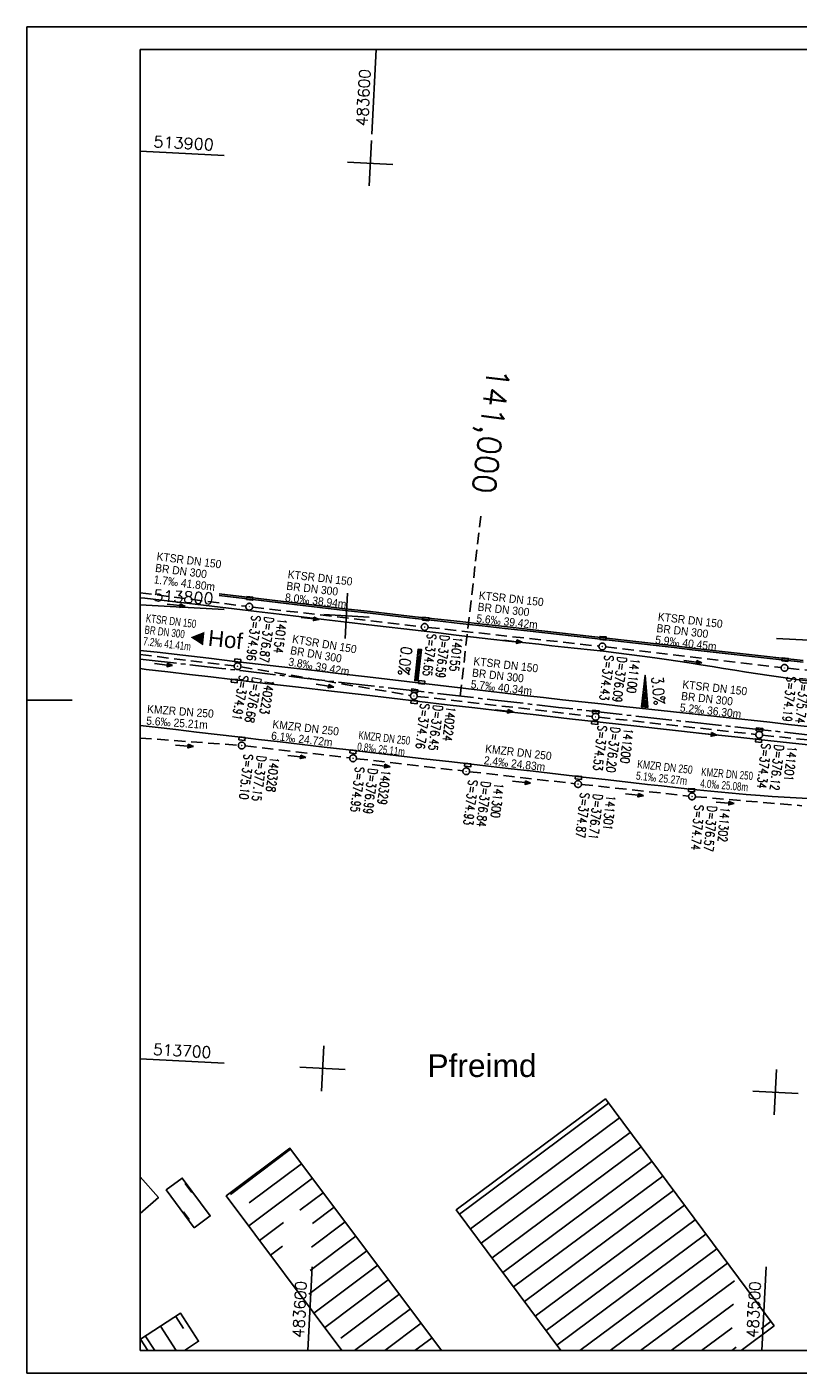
# Model space of a CAD drawing. Extents: x 4513629 to 4514764, y 5483662 to 5483959.
# Tile 1 of 6: x 4513629 to 4513800, y 5483662 to 5483959. Entities that reach past the tile are written whole.
import ezdxf
from ezdxf.enums import TextEntityAlignment as Align

# ---------------------------------------------------------------- set-up
doc = ezdxf.new("R2010")
doc.units = 0
doc.header["$LTSCALE"] = 10
doc.header["$MEASUREMENT"] = 0
for name, pattern in [('ACHSE', [5.5, 4, -0.5, 0.5, -0.5]), ('LT00', [0]), ('LT17', [0.15, 0.1, -0.05]), ('STRICHLINIE2', [0.375, 0.25, -0.125])]:
    doc.linetypes.add(name, pattern=pattern)
doc.layers.get('0').update_dxf_attribs({"linetype": 'LT00'})
for name, color, linetype in [('-BESCH', 7, 'STRICHLINIE2'), ('-BKAN013', 140, 'LT00'), ('-BKAN014', 140, 'LT00'), ('-BSCH013', 5, 'LT00'), ('-BSCH014', 5, 'LT00'), ('-Halt-Pfeil', 4, 'LT00'), ('-ORTSBEZEICHNUNG', 152, 'Continuous'), ('-RICHTUNG-NAME', 250, 'Continuous'), ('A-TEXT-KILOMETER', 30, 'LT17'), ('AX-020', 250, 'ACHSE'), ('DFK_BEB_SCHR', 254, 'LT00'), ('DFK_BEBAUUNG', 250, 'LT00'), ('QUER_OST', 11, 'LT00'), ('RAHMEN', 250, 'Continuous'), ('V_AFBR_BAB', 250, 'LT00'), ('V_KA_PRUF', 182, 'LT00'), ('V_RASTER', 250, 'LT00'), ('V_RINNE', 183, 'LT00'), ('V_SINKK', 182, 'LT00')]:
    doc.layers.add(name, color=color, linetype=linetype)
doc.styles.add('Arial', font='arial.ttf')
doc.styles.add('Haltungsbeschriftung', font='arial.ttf', dxfattribs={"width": 0.75})
doc.styles.add('Kilometrierung', font='romans.shx')
doc.styles.add('ROMANS', font='romans.shx')
doc.styles.add('schachtbeschriftung', font='romans.shx', dxfattribs={"width": 0.75, "height": 0.2})
doc.styles.get("Standard").update_dxf_attribs({"font": 'romans.shx', "width": 0.8})

# ---------------------------------------------------------------- blocks, each defined once
blk = doc.blocks.new('SYMB0003')
at = {"color": 0, "linetype": 'ByBlock'}
for p, q in [((-0.015712, 0), (0.010166, 0.012015)), ((0, -0.021257), (-0.015712, 0)), ((0.010166, 0.012015), (0, -0.021257))]:
    blk.add_line(p, q, dxfattribs=at)
for points in [[(-0.031395, 0.499013), (-0.093691, 0.491144), (-0.154509, 0.475528), (-0.21289, 0.452414), (-0.267913, 0.422164), (-0.318712, 0.385257), (-0.364484, 0.342274), (-0.404509, 0.293893), (-0.438154, 0.240877), (-0.464888, 0.184062), (-0.484292, 0.124345), (-0.496058, 0.062667), (-0.5, 0)], [(-0.5, 0), (-0.496058, -0.062667), (-0.484292, -0.124345), (-0.464888, -0.184062), (-0.438154, -0.240877), (-0.404509, -0.293893), (-0.364485, -0.342274), (-0.318712, -0.385257), (-0.267914, -0.422164), (-0.21289, -0.452414), (-0.154509, -0.475529), (-0.093691, -0.491144), (-0.031395, -0.499014), (0.031395, -0.499014)], [(0.5, 0), (0.496057, 0.062667), (0.484292, 0.124345), (0.464888, 0.184062), (0.438153, 0.240877), (0.404509, 0.293893), (0.364484, 0.342274), (0.318712, 0.385257), (0.267913, 0.422164), (0.21289, 0.452414), (0.154509, 0.475528), (0.093691, 0.491144), (0.031395, 0.499013), (-0.031395, 0.499013)], [(0.031395, -0.499014), (0.093691, -0.491144), (0.154509, -0.475529), (0.21289, -0.452414), (0.267914, -0.422164), (0.318712, -0.385257), (0.364485, -0.342274), (0.404509, -0.293893), (0.438154, -0.240877), (0.464889, -0.184062), (0.484292, -0.124345), (0.496058, -0.062667), (0.5, 0)]]:
    blk.add_lwpolyline(points, dxfattribs=at)
blk = doc.blocks.new('SYMB0070')
at = {"color": 0, "linetype": 'ByBlock'}
for p, q in [((-0.5, 0), (0.2, 0)), ((0.5, 0), (0.2, 0.1)), ((0.2, 0.1), (0.2, 0)), ((0.468, 0), (0.21, 0.086)), ((0.21, 0.086), (0.21, -0.086)), ((0.21, -0.086), (0.468, 0)), ((0.22, -0.072), (0.437, 0)), ((0.23, -0.058), (0.405, 0)), ((0.24, -0.045), (0.374, 0)), ((0.342, 0), (0.25, 0.031)), ((0.25, 0.031), (0.25, -0.031)), ((0.25, -0.031), (0.342, 0)), ((0.26, -0.017), (0.31, 0)), ((0.27, -0.003), (0.279, 0))]:
    blk.add_line(p, q, dxfattribs=at)
for points in [[(0.2, 0), (0.2, -0.1), (0.5, 0)], [(0.437, 0), (0.22, 0.072), (0.22, -0.072)], [(0.405, 0), (0.23, 0.058), (0.23, -0.058)], [(0.374, 0), (0.24, 0.045), (0.24, -0.045)], [(0.31, 0), (0.26, 0.017), (0.26, -0.017)], [(0.279, 0), (0.27, 0.003), (0.27, -0.003)]]:
    blk.add_lwpolyline(points, dxfattribs=at)
blk = doc.blocks.new('SYMB0652')
at = {"color": 0, "linetype": 'ByBlock'}
blk.add_lwpolyline([(-0.15, -0.075), (0.15, -0.075), (0.15, 0.075), (-0.15, 0.075), (-0.15, -0.075)], dxfattribs=at)

msp = doc.modelspace()

# ---------------------------------------------------------------- linework, layer by layer
at = {"layer": '-BESCH'}
for p, q in [((4513654.46, 5483833.73), (4513677.75, 5483830.76)), ((4513679.24, 5483830.58), (4513716.43, 5483826.27)), ((4513717.92, 5483826.1), (4513755.61, 5483821.96)), ((4513654.46, 5483820.09), (4513675.18, 5483817.62)), ((4513757.1, 5483821.79), (4513795.78, 5483817.26)), ((4513676.66, 5483817.4), (4513714.05, 5483811.1)), ((4513797.27, 5483817.1), (4513833.99, 5483813.32)), ((4513715.53, 5483810.89), (4513754.12, 5483806.46)), ((4513755.61, 5483806.29), (4513790.21, 5483802.49)), ((4513791.7, 5483802.33), (4513833.55, 5483797.85)), ((4513654.46, 5483801.68), (4513676.08, 5483800.1)), ((4513677.58, 5483799.96), (4513700.64, 5483797.31)), ((4513702.13, 5483797.14), (4513725.59, 5483794.44)), ((4513727.08, 5483794.27), (4513750.26, 5483791.62)), ((4513751.75, 5483791.46), (4513775.38, 5483788.9)), ((4513776.88, 5483788.75), (4513800.37, 5483786.76))]:
    msp.add_line(p, q, dxfattribs=at)
at = {"layer": 'A-TEXT-KILOMETER', "ltscale": 2.5}
msp.add_line((4513724.99, 5483810.94), (4513729.55, 5483850.68), dxfattribs=at)
at = {"layer": 'AX-020', "ltscale": 0.2, "flags": 128}
msp.add_lwpolyline([(4513654.46, 5483819.13), (4513656.44, 5483818.9), (4513672.47, 5483817.03), (4513676.57, 5483816.56), (4513690.6, 5483814.92), (4513704.63, 5483813.29), (4513718.66, 5483811.67), (4513732.69, 5483810.06), (4513746.72, 5483808.46), (4513760.76, 5483806.88), (4513774.8, 5483805.32), (4513788.84, 5483803.79), (4513802.88, 5483802.28), (4513816.93, 5483800.8), (4513830.98, 5483799.36), (4513845.03, 5483797.96), (4513859.09, 5483796.59), (4513873.15, 5483795.28), (4513887.22, 5483794.01), (4513901.29, 5483792.79), (4513915.36, 5483791.63), (4513929.44, 5483790.53), (4513943.53, 5483789.48), (4513957.62, 5483788.51), (4513971.71, 5483787.61), (4513985.81, 5483786.77), (4513999.9, 5483786.02), (4514014.01, 5483785.34), (4514028.12, 5483784.75), (4514042.24, 5483784.23), (4514056.35, 5483783.79), (4514070.47, 5483783.44), (4514084.59, 5483783.16), (4514098.72, 5483782.96), (4514112.84, 5483782.85), (4514126.96, 5483782.81), (4514141.09, 5483782.85), (4514155.21, 5483782.98), (4514169.33, 5483783.18), (4514183.45, 5483783.46), (4514197.57, 5483783.83), (4514211.69, 5483784.27), (4514225.8, 5483784.79), (4514239.91, 5483785.4), (4514254.02, 5483786.08), (4514268.12, 5483786.84), (4514282.22, 5483787.69), (4514296.32, 5483788.61), (4514310.4, 5483789.61), (4514324.49, 5483790.69), (4514338.56, 5483791.85), (4514352.63, 5483793.1), (4514366.69, 5483794.42), (4514380.75, 5483795.82), (4514394.79, 5483797.3), (4514408.83, 5483798.86), (4514422.86, 5483800.5), (4514436.88, 5483802.22), (4514450.89, 5483804.02), (4514464.89, 5483805.89), (4514478.87, 5483807.85), (4514492.85, 5483809.89), (4514506.81, 5483812), (4514520.77, 5483814.2), (4514534.7, 5483816.47), (4514548.63, 5483818.82), (4514562.54, 5483821.25), (4514576.44, 5483823.76), (4514579.46, 5483824.33)], dxfattribs=at)
at = {"layer": 'DFK_BEB_SCHR'}
for p, q in [((4513757.73, 5483721.11), (4513724.86, 5483696.64)), ((4513727.25, 5483693.43), (4513760.12, 5483717.9)), ((4513762.5, 5483714.69), (4513729.63, 5483690.22)), ((4513687.61, 5483710.97), (4513674.33, 5483701.01)), ((4513732.02, 5483687.01), (4513764.89, 5483711.48)), ((4513678.48, 5483699.12), (4513690.01, 5483707.77)), ((4513767.28, 5483708.27), (4513734.41, 5483683.8)), ((4513692.41, 5483704.57), (4513678.37, 5483694.04)), ((4513736.79, 5483680.59), (4513769.66, 5483705.06)), ((4513665.8, 5483701.45), (4513664.34, 5483703.42)), ((4513689.67, 5483697.52), (4513694.81, 5483701.37)), ((4513772.05, 5483701.85), (4513739.18, 5483677.38)), ((4513741.57, 5483674.17), (4513774.44, 5483698.64)), ((4513664.01, 5483697.16), (4513665.27, 5483695.46)), ((4513697.21, 5483698.17), (4513692.46, 5483694.61)), ((4513776.82, 5483695.43), (4513743.96, 5483670.97)), ((4513680.77, 5483690.84), (4513686.06, 5483694.81)), ((4513692.19, 5483689.4), (4513699.61, 5483694.97)), ((4513685.79, 5483689.6), (4513683.17, 5483687.63)), ((4513702.01, 5483691.77), (4513691.91, 5483684.2)), ((4513746.34, 5483667.76), (4513779.21, 5483692.22)), ((4513691.64, 5483678.99), (4513704.41, 5483688.57)), ((4513781.6, 5483689.01), (4513751.4, 5483666.53)), ((4513706.81, 5483685.37), (4513692.76, 5483674.83)), ((4513758.1, 5483666.53), (4513783.98, 5483685.8)), ((4513695.15, 5483671.62), (4513709.14, 5483682.12)), ((4513785.53, 5483681.97), (4513764.8, 5483666.53)), ((4513711.41, 5483678.82), (4513698.71, 5483669.29)), ((4513701.7, 5483666.53), (4513714.01, 5483675.77)), ((4513771.5, 5483666.53), (4513785.25, 5483676.78)), ((4513658.93, 5483671.93), (4513662.39, 5483666.53)), ((4513664, 5483671.43), (4513662.3, 5483674.09)), ((4513716.4, 5483672.57), (4513708.36, 5483666.53)), ((4513784.98, 5483671.59), (4513778.19, 5483666.53)), ((4513791.38, 5483671.36), (4513793.53, 5483672.96)), ((4513657.64, 5483666.53), (4513655.56, 5483669.77)), ((4513715.03, 5483666.53), (4513718.8, 5483669.37)), ((4513784.89, 5483666.53), (4513785.9, 5483667.28))]:
    msp.add_line(p, q, dxfattribs=at)
at = {"layer": 'DFK_BEBAUUNG'}
msp.add_line((4513794.24, 5483672), (4513786.97, 5483666.58), dxfattribs=at)
for points in [[(4513747.21, 5483666.58), (4513724.15, 5483697.59), (4513757.02, 5483722.08), (4513794.24, 5483672)], [(4513698.93, 5483666.58), (4513673.41, 5483700.66), (4513687.45, 5483711.19), (4513720.89, 5483666.58)], [(4513654.46, 5483704.87), (4513658.46, 5483700.31), (4513654.46, 5483696.76)], [(4513666.37, 5483693.65), (4513660.17, 5483701.98), (4513663.69, 5483704.62), (4513669.9, 5483696.27), (4513666.37, 5483693.65)], [(4513656.12, 5483666.58), (4513654.51, 5483669.09), (4513663.35, 5483674.77), (4513667.32, 5483668.59), (4513664.2, 5483666.58)]]:
    msp.add_lwpolyline(points, dxfattribs=at)
at = {"layer": 'QUER_OST'}
for p, q in [((4513716.32, 5483820.01), (4513715.63, 5483820.09)), ((4513715.66, 5483820.39), (4513716.36, 5483820.31)), ((4513716.39, 5483820.61), (4513715.7, 5483820.69)), ((4513715.73, 5483820.98), (4513716.43, 5483820.9)), ((4513716.46, 5483821.2), (4513715.76, 5483821.28)), ((4513715.98, 5483817.03), (4513715.28, 5483817.11)), ((4513715.32, 5483817.41), (4513716.01, 5483817.33)), ((4513716.05, 5483817.63), (4513715.35, 5483817.71)), ((4513715.39, 5483818), (4513716.08, 5483817.92)), ((4513716.12, 5483818.22), (4513715.42, 5483818.3)), ((4513715.45, 5483818.6), (4513716.15, 5483818.52)), ((4513716.18, 5483818.82), (4513715.49, 5483818.9)), ((4513715.52, 5483819.2), (4513716.22, 5483819.12)), ((4513716.25, 5483819.41), (4513715.56, 5483819.49)), ((4513715.59, 5483819.79), (4513716.29, 5483819.71)), ((4513714.97, 5483814.43), (4513715.67, 5483814.35)), ((4513715.7, 5483814.65), (4513715.01, 5483814.73)), ((4513715.04, 5483815.02), (4513715.74, 5483814.94)), ((4513715.77, 5483815.24), (4513715.08, 5483815.32)), ((4513715.11, 5483815.62), (4513715.81, 5483815.54)), ((4513715.84, 5483815.84), (4513715.14, 5483815.92)), ((4513715.18, 5483816.22), (4513715.87, 5483816.14)), ((4513715.91, 5483816.43), (4513715.21, 5483816.51)), ((4513715.25, 5483816.81), (4513715.94, 5483816.73)), ((4513765.89, 5483814.27), (4513765.64, 5483814.3)), ((4513765.68, 5483814.6), (4513765.87, 5483814.58)), ((4513765.84, 5483814.88), (4513765.71, 5483814.9)), ((4513765.75, 5483815.2), (4513765.82, 5483815.19)), ((4513765.79, 5483815.49), (4513765.78, 5483815.49)), ((4513766.14, 5483811.23), (4513765.3, 5483811.32)), ((4513765.33, 5483811.62), (4513766.12, 5483811.53)), ((4513766.09, 5483811.83), (4513765.37, 5483811.92)), ((4513765.4, 5483812.22), (4513766.07, 5483812.14)), ((4513766.04, 5483812.44), (4513765.44, 5483812.51)), ((4513765.47, 5483812.81), (4513766.02, 5483812.75)), ((4513765.99, 5483813.05), (4513765.51, 5483813.11)), ((4513765.54, 5483813.41), (4513765.97, 5483813.36)), ((4513765.94, 5483813.66), (4513765.57, 5483813.71)), ((4513765.61, 5483814), (4513765.92, 5483813.97)), ((4513764.99, 5483808.64), (4513766.37, 5483808.48)), ((4513766.34, 5483808.79), (4513765.02, 5483808.94)), ((4513765.06, 5483809.24), (4513766.32, 5483809.09)), ((4513766.29, 5483809.4), (4513765.09, 5483809.53)), ((4513765.13, 5483809.83), (4513766.27, 5483809.7)), ((4513766.24, 5483810.01), (4513765.16, 5483810.13)), ((4513765.2, 5483810.43), (4513766.22, 5483810.31)), ((4513766.19, 5483810.62), (4513765.23, 5483810.73)), ((4513765.26, 5483811.02), (4513766.17, 5483810.92))]:
    msp.add_line(p, q, dxfattribs=at)
for points in [[(4513715.66, 5483814.3), (4513714.97, 5483814.38), (4513715.77, 5483821.33), (4513716.47, 5483821.25), (4513715.66, 5483814.3)], [(4513766.37, 5483808.43), (4513764.98, 5483808.59), (4513765.79, 5483815.54), (4513766.37, 5483808.43)]]:
    msp.add_lwpolyline(points, dxfattribs=at)
at = {"layer": 'RAHMEN'}
msp.add_line((4513629.46, 5483810.08), (4513639.46, 5483810.08), dxfattribs=at)
for points in [[(4513629.46, 5483661.58), (4514764.46, 5483661.58), (4514764.46, 5483958.58), (4513629.46, 5483958.58), (4513629.46, 5483661.58)], [(4513654.46, 5483666.58), (4514579.46, 5483666.58), (4514579.46, 5483953.58), (4513654.46, 5483953.58), (4513654.46, 5483666.58)]]:
    msp.add_lwpolyline(points, dxfattribs=at)
at = {"layer": 'V_AFBR_BAB'}
for points in [[(4513739.48, 5483822.67), (4513735.63, 5483823.1), (4513731.78, 5483823.53), (4513727.93, 5483823.97), (4513724.08, 5483824.41), (4513720.24, 5483824.87), (4513716.39, 5483825.32), (4513712.54, 5483825.78), (4513708.7, 5483826.24), (4513704.85, 5483826.7), (4513699.9, 5483827.29), (4513694.95, 5483827.87), (4513690, 5483828.45), (4513685.05, 5483829.03), (4513680.1, 5483829.62), (4513675.15, 5483830.2), (4513670.2, 5483830.79), (4513666.52, 5483831.23), (4513662.83, 5483831.67), (4513659.15, 5483832.11), (4513655.46, 5483832.55), (4513654.46, 5483832.66)], [(4513801.53, 5483804.26), (4513797.4, 5483804.71), (4513793.27, 5483805.16), (4513783.69, 5483806.21), (4513774.12, 5483807.25), (4513764.54, 5483808.29), (4513760.3, 5483808.75), (4513756.07, 5483809.21), (4513751.83, 5483809.68), (4513747.59, 5483810.14), (4513743.36, 5483810.61), (4513739.12, 5483811.09), (4513734.89, 5483811.57), (4513730.55, 5483812.08), (4513726.22, 5483812.59), (4513721.89, 5483813.1), (4513717.55, 5483813.62), (4513713.22, 5483814.14), (4513708.88, 5483814.66), (4513704.55, 5483815.18), (4513698.7, 5483815.87), (4513692.85, 5483816.56), (4513687, 5483817.24), (4513681.14, 5483817.93), (4513675.29, 5483818.61), (4513669.58, 5483819.28), (4513663.87, 5483819.94), (4513658.16, 5483820.61), (4513654.46, 5483821.04)], [(4513801.64, 5483814.3), (4513798.66, 5483814.68), (4513795.69, 5483815.09), (4513793.16, 5483815.46), (4513790.64, 5483815.84), (4513788.12, 5483816.23), (4513785.6, 5483816.63), (4513783.08, 5483817.04), (4513780.56, 5483817.45), (4513778.04, 5483817.86), (4513775.52, 5483818.26), (4513773, 5483818.65), (4513770.48, 5483819.03), (4513767.95, 5483819.4), (4513765.11, 5483819.78), (4513762.27, 5483820.15), (4513759.42, 5483820.5), (4513756.58, 5483820.83), (4513753.73, 5483821.15), (4513750.88, 5483821.46), (4513748.03, 5483821.76), (4513745.18, 5483822.07), (4513742.33, 5483822.37), (4513739.48, 5483822.67)], [(4513802.48, 5483800.12), (4513797.65, 5483800.64), (4513792.82, 5483801.16), (4513785.6, 5483801.94), (4513778.37, 5483802.73), (4513771.15, 5483803.52), (4513763.93, 5483804.31), (4513756.53, 5483805.13), (4513749.13, 5483805.95), (4513741.74, 5483806.79), (4513734.35, 5483807.63), (4513728.25, 5483808.33), (4513722.15, 5483809.04), (4513716.05, 5483809.75), (4513709.96, 5483810.47), (4513703.86, 5483811.19), (4513696.59, 5483812.04), (4513689.32, 5483812.9), (4513682.05, 5483813.76), (4513674.78, 5483814.62), (4513670.03, 5483815.18), (4513665.28, 5483815.74), (4513660.53, 5483816.29), (4513655.78, 5483816.84), (4513654.46, 5483817)], [(4513654.46, 5483804.46), (4513657.77, 5483804.07), (4513662.32, 5483803.55), (4513666.86, 5483803.01), (4513671.4, 5483802.47), (4513675.94, 5483801.94), (4513680.49, 5483801.4), (4513685.31, 5483800.83), (4513690.14, 5483800.27), (4513694.97, 5483799.7), (4513699.79, 5483799.14), (4513704.62, 5483798.58), (4513710.81, 5483797.86), (4513717, 5483797.14), (4513723.18, 5483796.42), (4513729.37, 5483795.7), (4513735.56, 5483794.98), (4513741.08, 5483794.35), (4513746.61, 5483793.71), (4513752.14, 5483793.08), (4513757.66, 5483792.46), (4513763.19, 5483791.83)], [(4513763.19, 5483791.83), (4513766.3, 5483791.47), (4513769.41, 5483791.12), (4513772.52, 5483790.78), (4513775.63, 5483790.44), (4513778.74, 5483790.12), (4513781.85, 5483789.81), (4513784.96, 5483789.52), (4513788.07, 5483789.24), (4513791.19, 5483789), (4513793.82, 5483788.81), (4513796.45, 5483788.63), (4513799.08, 5483788.47), (4513801.71, 5483788.32)]]:
    msp.add_lwpolyline(points, dxfattribs=at)
at = {"layer": 'V_RASTER'}
for p, q in [((4513705.51, 5483934.93), (4513706.5, 5483953.58)), ((4513704.91, 5483923.52), (4513705.44, 5483933.51)), ((4513654.46, 5483931.19), (4513672.93, 5483930.22)), ((4513700.18, 5483928.78), (4513710.17, 5483928.25)), ((4513699.66, 5483823.66), (4513700.18, 5483833.65)), ((4513672.93, 5483830.08), (4513654.46, 5483831.05)), ((4513704.91, 5483828.39), (4513694.93, 5483828.92)), ((4513804.77, 5483823.14), (4513794.79, 5483823.66)), ((4513694.4, 5483723.8), (4513694.93, 5483733.79)), ((4513654.46, 5483730.91), (4513672.93, 5483729.94)), ((4513689.67, 5483729.06), (4513699.66, 5483728.53)), ((4513794.79, 5483728.53), (4513794.26, 5483718.54)), ((4513789.53, 5483723.8), (4513799.52, 5483723.27)), ((4513691.39, 5483666.58), (4513692.36, 5483685.06)), ((4513792.5, 5483685.06), (4513791.53, 5483666.58))]:
    msp.add_line(p, q, dxfattribs=at)
at = {"layer": 'V_RINNE'}
for points in [[(4513671.84, 5483833.15), (4513677.4, 5483832.49), (4513682.95, 5483831.82), (4513688.5, 5483831.16), (4513694.06, 5483830.5), (4513699.61, 5483829.85), (4513705.17, 5483829.21), (4513710.11, 5483828.65), (4513715.05, 5483828.09), (4513719.99, 5483827.54), (4513724.94, 5483826.99), (4513729.88, 5483826.44), (4513734.82, 5483825.89), (4513739.76, 5483825.34), (4513746.89, 5483824.54), (4513754.01, 5483823.74), (4513761.13, 5483822.93), (4513768.24, 5483822.11), (4513772.2, 5483821.65), (4513776.16, 5483821.18), (4513780.12, 5483820.72), (4513784.07, 5483820.26), (4513788.03, 5483819.81), (4513791.99, 5483819.36), (4513795.95, 5483818.91), (4513800.65, 5483818.4)], [(4513671.86, 5483833.51), (4513677.42, 5483832.85), (4513682.98, 5483832.19), (4513688.54, 5483831.53), (4513694.1, 5483830.88), (4513699.66, 5483830.23), (4513705.23, 5483829.59), (4513710.16, 5483829.03), (4513715.1, 5483828.47), (4513720.04, 5483827.92), (4513724.98, 5483827.37), (4513729.91, 5483826.82), (4513734.85, 5483826.28), (4513739.79, 5483825.72), (4513746.92, 5483824.92), (4513754.05, 5483824.12), (4513761.18, 5483823.3), (4513768.31, 5483822.48), (4513772.26, 5483822.02), (4513776.21, 5483821.55), (4513780.16, 5483821.09), (4513784.11, 5483820.63), (4513788.07, 5483820.18), (4513792.02, 5483819.73), (4513795.97, 5483819.29), (4513800.66, 5483818.77)]]:
    msp.add_lwpolyline(points, dxfattribs=at)

# ---------------------------------------------------------------- block references
at = {"layer": '-Halt-Pfeil', "yscale": 4.000000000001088, "zscale": 4}
for p, xscale, rotation in [((4513662.39, 5483831), 4.000000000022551, 352.7383500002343), ((4513691.9, 5483828.09), 4.000000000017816, 353.3898599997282), ((4513736.65, 5483823.04), 3.999999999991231, 353.7277800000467), ((4513659.6, 5483817.9), 4.000000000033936, 353.1855599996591), ((4513776.32, 5483818.53), 4.00000000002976, 353.3195800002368), ((4513695.19, 5483813.26), 3.99999999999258, 350.4295900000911), ((4513734.71, 5483807.68), 4.000000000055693, 353.4462499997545), ((4513779.59, 5483802.57), 3.999999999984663, 353.7312500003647), ((4513664.18, 5483799.97), 3.999999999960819, 355.8207000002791), ((4513688.99, 5483797.64), 4.000000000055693, 353.4462499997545), ((4513707.58, 5483795.6), 4.000000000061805, 353.4497199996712), ((4513738.55, 5483791.95), 4.000000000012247, 353.4744400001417), ((4513763.46, 5483789.18), 4.000000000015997, 353.8193000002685), ((4513783.45, 5483787.39), 3.999999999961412, 355.1576499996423)]:
    msp.add_blockref('SYMB0070', p, dxfattribs=dict(at, xscale=xscale, rotation=rotation))
at = {"layer": 'V_KA_PRUF', "xscale": 1.500000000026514, "yscale": 1.499999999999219, "zscale": 1.5, "rotation": 359.9999999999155}
for p in [(4513678.49, 5483830.67), (4513717.17, 5483826.19), (4513756.35, 5483821.88), (4513675.92, 5483817.53), (4513796.53, 5483817.17), (4513714.79, 5483810.97), (4513754.87, 5483806.37), (4513790.95, 5483802.41), (4513676.83, 5483800.04), (4513701.38, 5483797.22), (4513726.33, 5483794.36), (4513751, 5483791.54), (4513776.13, 5483788.82)]:
    msp.add_blockref('SYMB0003', p, dxfattribs=at)
at = {"layer": 'V_SINKK', "zscale": 4.5}
for p, xscale, yscale, rotation in [((4513678.6, 5483832.51), 4.499999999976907, 4.499999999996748, 353.7448847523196), ((4513717.43, 5483827.98), 4.499999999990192, 4.499999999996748, 354.0298176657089), ((4513756.51, 5483823.71), 4.499999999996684, 4.499999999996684, 355.201528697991), ((4513675.96, 5483818.76), 4.500000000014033, 4.499999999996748, 174.917729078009), ((4513796.65, 5483819.01), 4.499999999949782, 4.499999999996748, 353.9819526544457), ((4513675.19, 5483814.31), 4.500000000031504, 4.499999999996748, 354.3418416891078), ((4513716.5, 5483813.99), 4.500000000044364, 4.499999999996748, 354.4463404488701), ((4513714.94, 5483812.1), 4.50000000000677, 4.499999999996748, 353.4028925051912), ((4513714.85, 5483809.65), 4.500000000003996, 4.499999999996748, 353.8467110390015), ((4513754.69, 5483805.08), 4.499999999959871, 4.499999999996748, 354.1169058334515), ((4513754.92, 5483807.45), 4.500000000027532, 4.499999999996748, 353.2285395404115), ((4513791.01, 5483803.55), 4.499999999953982, 4.499999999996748, 353.2865027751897), ((4513676.89, 5483801.53), 4.50000000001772, 4.499999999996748, 353.5572972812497), ((4513790.81, 5483801.12), 4.500000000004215, 4.499999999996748, 173.6909529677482), ((4513701.34, 5483798.65), 4.499999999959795, 4.499999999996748, 353.3785508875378), ((4513726.68, 5483795.72), 4.5000000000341, 4.499999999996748, 353.79669369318), ((4513751.1, 5483792.93), 4.499999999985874, 4.499999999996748, 353.6093115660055), ((4513776.02, 5483790.18), 4.50000000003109, 4.499999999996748, 355.1524139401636)]:
    msp.add_blockref('SYMB0652', p, dxfattribs=dict(at, xscale=xscale, yscale=yscale, rotation=rotation))

# ---------------------------------------------------------------- texts
at = {"layer": '-BKAN013', "style": 'Haltungsbeschriftung'}
for s, rotation, width, p in [('KTSR DN 150', 352.7384, 0.9, (4513657.98, 5483840.92)), ('BR DN 300', 352.7384, 0.9, (4513657.66, 5483838.38)), ('KTSR DN 150', 353.3899, 0.9, (4513686.9, 5483836.96)), ('1.7‰ 41.80m', 352.7384, 0.9, (4513657.34, 5483835.84)), ('BR DN 300', 353.3899, 0.9, (4513686.6, 5483834.41)), ('8.0‰ 38.94m', 353.3899, 0.9, (4513686.31, 5483831.87)), ('KTSR DN 150', 353.7278, 0.9, (4513729.05, 5483832.33)), ('5.6‰ 39.42m', 353.7278, 0.9, (4513728.5, 5483827.24)), ('BR DN 300', 353.7278, 0.9, (4513728.78, 5483829.79)), ('KTSR DN 150', 353.3196, 0.9, (4513768.53, 5483827.62)), ('BR DN 300', 353.3196, 0.9, (4513768.23, 5483825.08)), ('5.9‰ 40.45m', 353.3196, 0.9, (4513767.93, 5483822.54)), ('KMZR DN 250', 355.8207, 0.9, (4513655.91, 5483807.22)), ('5.6‰ 25.21m', 355.8207, 0.9, (4513655.72, 5483804.66)), ('KMZR DN 250', 353.4462, 0.9, (4513683.53, 5483803.9)), ('6.1‰ 24.72m', 353.4462, 0.9, (4513683.24, 5483801.36)), ('KMZR DN 250', 353.4497, 0.7, (4513702.51, 5483801.48)), ('0.8‰ 25.11m', 353.4497, 0.7, (4513702.22, 5483798.93)), ('KMZR DN 250', 353.4744, 0.9, (4513730.44, 5483798.48)), ('2.4‰ 24.83m', 353.4744, 0.9, (4513730.15, 5483795.93)), ('KMZR DN 250', 353.8193, 0.75, (4513763.98, 5483795.09)), ('5.1‰ 25.27m', 353.8193, 0.75, (4513763.7, 5483792.54)), ('KMZR DN 250', 355.1577, 0.7, (4513778.1, 5483793.38)), ('4.0‰ 25.08m', 355.1577, 0.7, (4513777.89, 5483790.83))]:
    msp.add_text(s, height=1.8, rotation=rotation, dxfattribs=dict(at, width=width)).set_placement(p)
at = {"layer": '-BKAN014', "style": 'Haltungsbeschriftung'}
for s, rotation, width, p in [('KTSR DN 150', 353.1856, 0.7, (4513655.62, 5483827.28)), ('BR DN 300', 353.1856, 0.7, (4513655.31, 5483824.74)), ('7.2‰ 41.41m', 353.1856, 0.7, (4513655.01, 5483822.2)), ('KTSR DN 150', 350.4296, 0.9, (4513687.86, 5483822.73)), ('BR DN 300', 350.4296, 0.9, (4513687.43, 5483820.21)), ('3.8‰ 39.42m', 350.4296, 0.9, (4513687.01, 5483817.69)), ('KTSR DN 150', 353.4462, 0.9, (4513727.85, 5483817.79)), ('5.7‰ 40.34m', 353.4462, 0.9, (4513727.26, 5483812.71)), ('BR DN 300', 353.4462, 0.9, (4513727.55, 5483815.25)), ('KTSR DN 150', 353.7313, 0.9, (4513773.94, 5483812.66)), ('BR DN 300', 353.7313, 0.9, (4513773.66, 5483810.11)), ('5.2‰ 36.30m', 353.7313, 0.9, (4513773.38, 5483807.57))]:
    msp.add_text(s, height=1.8, rotation=rotation, dxfattribs=dict(at, width=width)).set_placement(p)
at = {"layer": '-BSCH013', "style": 'schachtbeschriftung'}
for s, rotation, width, p in [('S=374.96', 263.3899, 0.75, (4513679.04, 5483828.84)), ('D=376.87', 263.3899, 0.75, (4513681.9, 5483828.51)), ('140154', 263.3899, 0.75, (4513684.76, 5483828.18)), ('S=374.65', 263.7278, 0.7, (4513717.78, 5483824.77)), ('D=376.59', 263.7278, 0.7, (4513720.64, 5483824.45)), ('140155', 263.7278, 0.75, (4513723.5, 5483824.14)), ('S=374.43', 263.3196, 0.75, (4513756.89, 5483820.05)), ('D=376.09', 263.3196, 0.75, (4513759.76, 5483819.72)), ('141100', 263.3196, 0.75, (4513762.62, 5483819.38)), ('S=374.19', 264.1286, 0.75, (4513797.09, 5483815.36)), ('D=375.74', 264.1286, 0.75, (4513799.96, 5483815.06)), ('S=375.10', 263.4463, 0.75, (4513677.38, 5483798.22)), ('D=377.15', 263.4463, 0.75, (4513680.24, 5483797.89)), ('140328', 263.4463, 0.75, (4513683.1, 5483797.56)), ('S=374.95', 263.4497, 0.75, (4513701.93, 5483795.4)), ('D=376.99', 263.4497, 0.75, (4513704.79, 5483795.07)), ('140329', 263.4497, 0.75, (4513707.65, 5483794.74)), ('S=374.93', 263.4744, 0.75, (4513726.88, 5483792.53)), ('D=376.84', 263.4744, 0.75, (4513729.74, 5483792.21)), ('141300', 263.4744, 0.75, (4513732.6, 5483791.88)), ('S=374.87', 263.8193, 0.75, (4513751.56, 5483789.72)), ('D=376.71', 263.8193, 0.75, (4513754.42, 5483789.41)), ('141301', 263.8193, 0.75, (4513757.29, 5483789.1)), ('S=374.74', 265.1577, 0.75, (4513776.73, 5483787.01)), ('D=376.57', 265.1577, 0.75, (4513779.6, 5483786.77)), ('141302', 265.1577, 0.75, (4513782.47, 5483786.52))]:
    msp.add_text(s, height=2, rotation=rotation, dxfattribs=dict(at, width=width)).set_placement(p)
at = {"layer": '-BSCH014', "style": 'schachtbeschriftung', "width": 0.75}
for s, rotation, p in [('S=374.91', 260.4296, (4513676.37, 5483815.68)), ('D=376.68', 260.4296, (4513679.21, 5483815.2)), ('140223', 260.4296, (4513682.05, 5483814.72)), ('S=374.76', 263.4463, (4513716.3, 5483809.39)), ('D=376.45', 263.4463, (4513719.16, 5483809.06)), ('140224', 263.4463, (4513722.02, 5483808.73)), ('S=374.53', 263.7313, (4513755.42, 5483804.55)), ('D=376.20', 263.7313, (4513758.28, 5483804.23)), ('141200', 263.7313, (4513761.15, 5483803.92)), ('S=374.34', 263.9, (4513791.51, 5483800.59)), ('D=376.12', 263.9, (4513794.38, 5483800.28)), ('141201', 263.9, (4513797.24, 5483799.97))]:
    msp.add_text(s, height=2, rotation=rotation, dxfattribs=at).set_placement(p)
at = {"layer": '-ORTSBEZEICHNUNG', "style": 'Arial'}
msp.add_text('Pfreimd', height=5, rotation=0, dxfattribs=at).set_placement((4513717.79, 5483726.91))
at = {"layer": '-RICHTUNG-NAME', "insert": (4513676.82, 5483821.22), "char_height": 3.5, "width": 14.9489, "attachment_point": 9, "rotation": 354.0464, "style": 'Arial'}
msp.add_mtext('{\\fArial|b0|i0|c0|p32;◄\\fSwis721 BlkOul BT|b0|i0|c0|p82;Hof}', dxfattribs=at)
at = {"layer": 'A-TEXT-KILOMETER', "style": 'Kilometrierung'}
msp.add_text('141,000', height=5, rotation=263, dxfattribs=at).set_placement((4513730.12, 5483855.65), align=Align.MIDDLE_RIGHT)
at = {"layer": 'QUER_OST', "style": 'ROMANS', "width": 0.8}
for s, rotation, p in [('0.0%', 263.4055, (4513711.99, 5483821.96)), ('3.0%', 274.7136, (4513767.22, 5483815.18))]:
    msp.add_text(s, height=2.5, rotation=rotation, dxfattribs=at).set_placement(p)
at = {"layer": 'V_RASTER'}
for s, rotation, width, p in [(' 483600', 86.9876, 0.976, (4513704.51, 5483934.98)), (' 513900', 356.9876, 1.038, (4513655.51, 5483932.13)), (' 513800', 356.9876, 1.033, (4513655.51, 5483832)), (' 513700', 356.9876, 0.998, (4513655.51, 5483731.86)), (' 483600', 86.9876, 0.976, (4513690.44, 5483667.64)), (' 483500', 86.9876, 0.969, (4513790.58, 5483667.64))]:
    msp.add_text(s, height=2.5, rotation=rotation, dxfattribs=dict(at, width=width)).set_placement(p)

doc.saveas('drawing.dxf')
